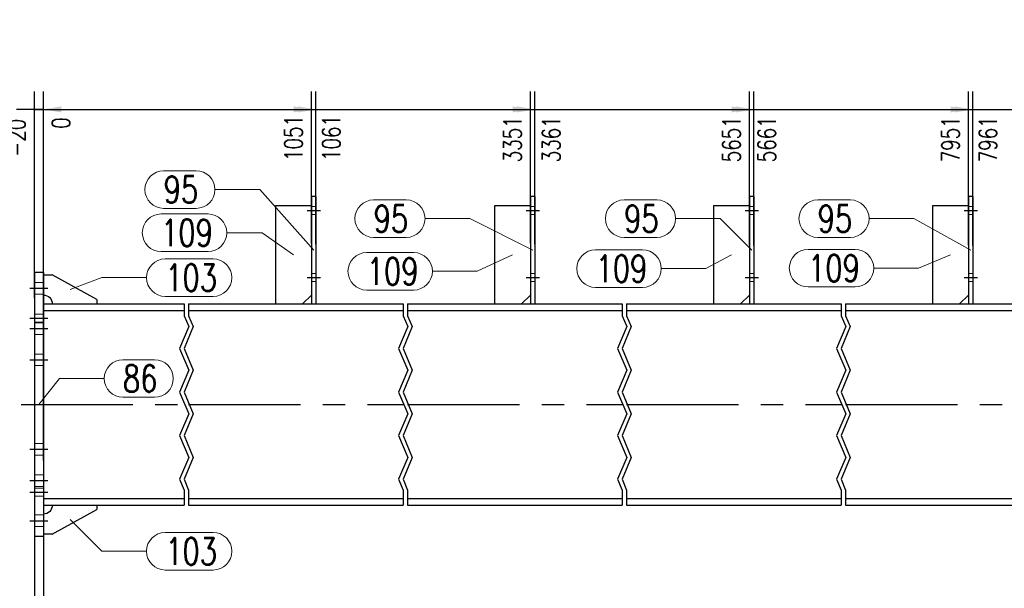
# Model space of a CAD drawing. Header units: millimetres. Extents: x 3528 to 4122, y 12044 to 12491.
# Tile 3 of 58: x 3583 to 3693, y 12126 to 12190. Entities that reach past the tile are written whole.
import ezdxf

# ---------------------------------------------------------------- set-up
doc = ezdxf.new("R2010")
doc.units = ezdxf.units.MM
doc.header["$LTSCALE"] = 10
doc.linetypes.add('HIDDEN', pattern=[0.375, 0.25, -0.125])
doc.linetypes.add('MITTE', pattern=[2, 1.25, -0.25, 0.25, -0.25])
doc.layers.get('Defpoints').update_dxf_attribs({"color": 1})
for name, color, linetype, lineweight in [('PS_DIM', 4, 'Continuous', 13), ('PS_Hidden', 2, 'HIDDEN', 9), ('PS_Pos', 1, 'Continuous', 15), ('PS_SOLID', 7, 'Continuous', 30)]:
    doc.layers.add(name, color=color, linetype=linetype, lineweight=lineweight)
doc.layers.add('PS_MID', color=5, linetype='MITTE')
doc.layers.add('PS_SHAPE', color=3, linetype='Continuous')
doc.styles.add('simplex', font='simplex.shx', dxfattribs={"width": 0.75})
doc.dimstyles.new('1_20_GŁ_DS1-LS20', dxfattribs={"dimtxt": 2, "dimasz": 2, "dimexe": 2, "dimexo": 5, "dimgap": 1, "dimtad": 1, "dimjust": 4, "dimdec": 0, "dimlfac": 20, "dimtxsty": 'simplex', "dimblk1": 'NONE', "dimsah": 1, "dimcen": 2, "dimclrd": 256, "dimclre": 256, "dimclrt": 4, "dimadec": 1, "dimazin": 0, "dimtfac": 1, "dimtdec": 0, "dimtmove": 2, "dimatfit": 3, "dimfxl": 1, "dimarcsym": 0})

# ---------------------------------------------------------------- blocks, each defined once
blk = doc.blocks.new('*D119')
at = {"layer": 'Defpoints', "color": 0, "transparency": 16777216}
for p in [(3585.58, 12179.69), (3584.58, 12153.59), (3585.58, 12135.44)]:
    blk.add_point(p, dxfattribs=at)
at = {"layer": 'PS_DIM', "lineweight": -2, "transparency": 16777216}
for p, q in [((3584.58, 12158.59), (3584.58, 12181.69)), ((3585.58, 12140.44), (3585.58, 12181.69)), ((3584.58, 12179.69), (3582.58, 12179.69)), ((3584.58, 12179.69), (3585.58, 12179.69)), ((3587.58, 12179.69), (3589.58, 12179.69))]:
    blk.add_line(p, q, dxfattribs=at)
at = {"layer": 'PS_DIM', "transparency": 16777216}
blk.add_solid([(3587.58, 12180.03), (3587.58, 12179.36), (3585.58, 12179.69)], dxfattribs=at)
at = {"layer": 'PS_DIM', "color": 4, "transparency": 16777216, "insert": (3582.56, 12176.53), "char_height": 2, "attachment_point": 5, "rotation": 90, "style": 'simplex'}
blk.add_mtext('-20', dxfattribs=at)
blk = doc.blocks.new('_None')
blk = doc.blocks.new('*D120')
at = {"layer": 'Defpoints', "color": 0, "transparency": 16777216}
for p in [(3585.58, 12179.69), (3585.58, 12153.59), (3585.58, 12135.44)]:
    blk.add_point(p, dxfattribs=at)
at = {"layer": 'PS_DIM', "lineweight": -2, "transparency": 16777216}
for p, q in [((3585.58, 12140.44), (3585.58, 12181.69)), ((3585.58, 12158.59), (3585.58, 12181.69)), ((3585.58, 12179.69), (3583.58, 12179.69)), ((3585.58, 12179.69), (3585.58, 12179.69)), ((3587.58, 12179.69), (3589.58, 12179.69))]:
    blk.add_line(p, q, dxfattribs=at)
at = {"layer": 'PS_DIM', "transparency": 16777216}
blk.add_solid([(3587.58, 12180.03), (3587.58, 12179.36), (3585.58, 12179.69)], dxfattribs=at)
at = {"layer": 'PS_DIM', "color": 4, "transparency": 16777216, "insert": (3587.55, 12178.17), "char_height": 2, "attachment_point": 5, "rotation": 90, "style": 'simplex'}
blk.add_mtext('0', dxfattribs=at)
blk = doc.blocks.new('*D121')
at = {"layer": 'Defpoints', "color": 0, "transparency": 16777216}
for p in [(3615.58, 12179.69), (3615.58, 12159.7), (3585.58, 12135.44)]:
    blk.add_point(p, dxfattribs=at)
at = {"layer": 'PS_DIM', "lineweight": -2, "transparency": 16777216}
for p, q in [((3585.58, 12140.44), (3585.58, 12181.69)), ((3615.58, 12164.7), (3615.58, 12181.69)), ((3585.58, 12179.69), (3613.58, 12179.69))]:
    blk.add_line(p, q, dxfattribs=at)
at = {"layer": 'PS_DIM', "transparency": 16777216}
blk.add_solid([(3613.58, 12180.03), (3613.58, 12179.36), (3615.58, 12179.69)], dxfattribs=at)
at = {"layer": 'PS_DIM', "color": 4, "transparency": 16777216, "insert": (3613.56, 12176.5), "char_height": 2, "attachment_point": 5, "rotation": 90, "style": 'simplex'}
blk.add_mtext('1051', dxfattribs=at)
blk = doc.blocks.new('*D122')
at = {"layer": 'Defpoints', "color": 0, "transparency": 16777216}
for p in [(3616.08, 12179.69), (3616.08, 12159.64), (3585.58, 12135.44)]:
    blk.add_point(p, dxfattribs=at)
at = {"layer": 'PS_DIM', "lineweight": -2, "transparency": 16777216}
for p, q in [((3585.58, 12140.44), (3585.58, 12181.69)), ((3616.08, 12164.64), (3616.08, 12181.69)), ((3585.58, 12179.69), (3614.08, 12179.69))]:
    blk.add_line(p, q, dxfattribs=at)
at = {"layer": 'PS_DIM', "transparency": 16777216}
blk.add_solid([(3614.08, 12180.03), (3614.08, 12179.36), (3616.08, 12179.69)], dxfattribs=at)
at = {"layer": 'PS_DIM', "color": 4, "transparency": 16777216, "insert": (3617.8, 12176.5), "char_height": 2, "attachment_point": 5, "rotation": 90, "style": 'simplex'}
blk.add_mtext('1061', dxfattribs=at)
blk = doc.blocks.new('*D123')
at = {"layer": 'Defpoints', "color": 0, "transparency": 16777216}
for p in [(3640.08, 12179.69), (3640.08, 12159.74), (3585.58, 12135.44)]:
    blk.add_point(p, dxfattribs=at)
at = {"layer": 'PS_DIM', "lineweight": -2, "transparency": 16777216}
for p, q in [((3585.58, 12140.44), (3585.58, 12181.69)), ((3640.08, 12164.74), (3640.08, 12181.69)), ((3585.58, 12179.69), (3638.08, 12179.69))]:
    blk.add_line(p, q, dxfattribs=at)
at = {"layer": 'PS_DIM', "transparency": 16777216}
blk.add_solid([(3638.08, 12180.03), (3638.08, 12179.36), (3640.08, 12179.69)], dxfattribs=at)
at = {"layer": 'PS_DIM', "color": 4, "transparency": 16777216, "insert": (3638.06, 12176.35), "char_height": 2, "attachment_point": 5, "rotation": 90, "style": 'simplex'}
blk.add_mtext('3351', dxfattribs=at)
blk = doc.blocks.new('*D124')
at = {"layer": 'Defpoints', "color": 0, "transparency": 16777216}
for p in [(3640.58, 12179.69), (3640.58, 12159.63), (3585.58, 12135.44)]:
    blk.add_point(p, dxfattribs=at)
at = {"layer": 'PS_DIM', "lineweight": -2, "transparency": 16777216}
for p, q in [((3585.58, 12140.44), (3585.58, 12181.69)), ((3640.58, 12164.63), (3640.58, 12181.69)), ((3585.58, 12179.69), (3638.58, 12179.69))]:
    blk.add_line(p, q, dxfattribs=at)
at = {"layer": 'PS_DIM', "transparency": 16777216}
blk.add_solid([(3638.58, 12180.03), (3638.58, 12179.36), (3640.58, 12179.69)], dxfattribs=at)
at = {"layer": 'PS_DIM', "color": 4, "transparency": 16777216, "insert": (3642.4, 12176.35), "char_height": 2, "attachment_point": 5, "rotation": 90, "style": 'simplex'}
blk.add_mtext('3361', dxfattribs=at)
blk = doc.blocks.new('*D125')
at = {"layer": 'Defpoints', "color": 0, "transparency": 16777216}
for p in [(3664.58, 12179.69), (3664.58, 12159.52), (3585.58, 12135.44)]:
    blk.add_point(p, dxfattribs=at)
at = {"layer": 'PS_DIM', "lineweight": -2, "transparency": 16777216}
for p, q in [((3585.58, 12140.44), (3585.58, 12181.69)), ((3664.58, 12164.52), (3664.58, 12181.69)), ((3585.58, 12179.69), (3662.58, 12179.69))]:
    blk.add_line(p, q, dxfattribs=at)
at = {"layer": 'PS_DIM', "transparency": 16777216}
blk.add_solid([(3662.58, 12180.03), (3662.58, 12179.36), (3664.58, 12179.69)], dxfattribs=at)
at = {"layer": 'PS_DIM', "color": 4, "transparency": 16777216, "insert": (3662.56, 12176.35), "char_height": 2, "attachment_point": 5, "rotation": 90, "style": 'simplex'}
blk.add_mtext('5651', dxfattribs=at)
blk = doc.blocks.new('*D126')
at = {"layer": 'Defpoints', "color": 0, "transparency": 16777216}
for p in [(3665.08, 12179.69), (3665.08, 12159.47), (3585.58, 12135.44)]:
    blk.add_point(p, dxfattribs=at)
at = {"layer": 'PS_DIM', "lineweight": -2, "transparency": 16777216}
for p, q in [((3585.58, 12140.44), (3585.58, 12181.69)), ((3665.08, 12164.47), (3665.08, 12181.69)), ((3585.58, 12179.69), (3663.08, 12179.69))]:
    blk.add_line(p, q, dxfattribs=at)
at = {"layer": 'PS_DIM', "transparency": 16777216}
blk.add_solid([(3663.08, 12180.03), (3663.08, 12179.36), (3665.08, 12179.69)], dxfattribs=at)
at = {"layer": 'PS_DIM', "color": 4, "transparency": 16777216, "insert": (3666.52, 12176.35), "char_height": 2, "attachment_point": 5, "rotation": 90, "style": 'simplex'}
blk.add_mtext('5661', dxfattribs=at)
blk = doc.blocks.new('*D127')
at = {"layer": 'Defpoints', "color": 0, "transparency": 16777216}
for p in [(3689.08, 12179.69), (3689.08, 12159.51), (3585.58, 12135.44)]:
    blk.add_point(p, dxfattribs=at)
at = {"layer": 'PS_DIM', "lineweight": -2, "transparency": 16777216}
for p, q in [((3585.58, 12140.44), (3585.58, 12181.69)), ((3689.08, 12164.51), (3689.08, 12181.69)), ((3585.58, 12179.69), (3687.08, 12179.69))]:
    blk.add_line(p, q, dxfattribs=at)
at = {"layer": 'PS_DIM', "transparency": 16777216}
blk.add_solid([(3687.08, 12180.03), (3687.08, 12179.36), (3689.08, 12179.69)], dxfattribs=at)
at = {"layer": 'PS_DIM', "color": 4, "transparency": 16777216, "insert": (3687.06, 12176.35), "char_height": 2, "attachment_point": 5, "rotation": 90, "style": 'simplex'}
blk.add_mtext('7951', dxfattribs=at)
blk = doc.blocks.new('*D128')
at = {"layer": 'Defpoints', "color": 0, "transparency": 16777216}
for p in [(3689.58, 12179.69), (3689.58, 12159.48), (3585.58, 12135.44)]:
    blk.add_point(p, dxfattribs=at)
at = {"layer": 'PS_DIM', "lineweight": -2, "transparency": 16777216}
for p, q in [((3585.58, 12140.44), (3585.58, 12181.69)), ((3689.58, 12164.48), (3689.58, 12181.69)), ((3585.58, 12179.69), (3687.58, 12179.69))]:
    blk.add_line(p, q, dxfattribs=at)
at = {"layer": 'PS_DIM', "transparency": 16777216}
blk.add_solid([(3687.58, 12180.03), (3687.58, 12179.36), (3689.58, 12179.69)], dxfattribs=at)
at = {"layer": 'PS_DIM', "color": 4, "transparency": 16777216, "insert": (3691.26, 12176.35), "char_height": 2, "attachment_point": 5, "rotation": 90, "style": 'simplex'}
blk.add_mtext('7961', dxfattribs=at)
blk = doc.blocks.new('*D129')
at = {"layer": 'Defpoints', "color": 0, "transparency": 16777216}
for p in [(3713.58, 12179.69), (3713.58, 12159.52), (3585.58, 12135.44)]:
    blk.add_point(p, dxfattribs=at)
at = {"layer": 'PS_DIM', "lineweight": -2, "transparency": 16777216}
for p, q in [((3585.58, 12140.44), (3585.58, 12181.69)), ((3713.58, 12164.52), (3713.58, 12181.69)), ((3585.58, 12179.69), (3711.58, 12179.69))]:
    blk.add_line(p, q, dxfattribs=at)
at = {"layer": 'PS_DIM', "transparency": 16777216}
blk.add_solid([(3711.58, 12180.03), (3711.58, 12179.36), (3713.58, 12179.69)], dxfattribs=at)
at = {"layer": 'PS_DIM', "color": 4, "transparency": 16777216, "insert": (3711.56, 12175.78), "char_height": 2, "attachment_point": 5, "rotation": 90, "style": 'simplex'}
blk.add_mtext('10251', dxfattribs=at)
blk = doc.blocks.new('*D130')
at = {"layer": 'Defpoints', "color": 0, "transparency": 16777216}
for p in [(3714.08, 12179.69), (3714.08, 12159.44), (3585.58, 12135.44)]:
    blk.add_point(p, dxfattribs=at)
at = {"layer": 'PS_DIM', "lineweight": -2, "transparency": 16777216}
for p, q in [((3585.58, 12140.44), (3585.58, 12181.69)), ((3714.08, 12164.44), (3714.08, 12181.69)), ((3585.58, 12179.69), (3712.08, 12179.69))]:
    blk.add_line(p, q, dxfattribs=at)
at = {"layer": 'PS_DIM', "transparency": 16777216}
blk.add_solid([(3712.08, 12180.03), (3712.08, 12179.36), (3714.08, 12179.69)], dxfattribs=at)
at = {"layer": 'PS_DIM', "color": 4, "transparency": 16777216, "insert": (3713.45, 12185.76), "char_height": 2, "attachment_point": 5, "rotation": 90, "style": 'simplex'}
blk.add_mtext('10261', dxfattribs=at)
blk = doc.blocks.new('*D131')
at = {"layer": 'Defpoints', "color": 0, "transparency": 16777216}
for p in [(3714.48, 12179.69), (3714.48, 12153.75), (3585.58, 12135.44)]:
    blk.add_point(p, dxfattribs=at)
at = {"layer": 'PS_DIM', "lineweight": -2, "transparency": 16777216}
for p, q in [((3585.58, 12140.44), (3585.58, 12181.69)), ((3714.48, 12158.75), (3714.48, 12181.69)), ((3585.58, 12179.69), (3712.48, 12179.69))]:
    blk.add_line(p, q, dxfattribs=at)
at = {"layer": 'PS_DIM', "transparency": 16777216}
blk.add_solid([(3712.48, 12180.03), (3712.48, 12179.36), (3714.48, 12179.69)], dxfattribs=at)
at = {"layer": 'PS_DIM', "color": 4, "transparency": 16777216, "insert": (3716.44, 12175.5), "char_height": 2, "attachment_point": 5, "rotation": 90, "style": 'simplex'}
blk.add_mtext('10269', dxfattribs=at)
blk = doc.blocks.new('*D132')
at = {"layer": 'Defpoints', "color": 0, "transparency": 16777216}
for p in [(3721.08, 12179.69), (3721.08, 12156.81), (3585.58, 12135.44)]:
    blk.add_point(p, dxfattribs=at)
at = {"layer": 'PS_DIM', "lineweight": -2, "transparency": 16777216}
for p, q in [((3585.58, 12140.44), (3585.58, 12181.69)), ((3721.08, 12161.81), (3721.08, 12181.69)), ((3585.58, 12179.69), (3719.08, 12179.69))]:
    blk.add_line(p, q, dxfattribs=at)
at = {"layer": 'PS_DIM', "transparency": 16777216}
blk.add_solid([(3719.08, 12180.03), (3719.08, 12179.36), (3721.08, 12179.69)], dxfattribs=at)
at = {"layer": 'PS_DIM', "color": 4, "transparency": 16777216, "insert": (3722.87, 12175.78), "char_height": 2, "attachment_point": 5, "rotation": 90, "style": 'simplex'}
blk.add_mtext('10401', dxfattribs=at)
blk = doc.blocks.new('*D133')
at = {"layer": 'Defpoints', "color": 0, "transparency": 16777216}
for p in [(3828.58, 12179.69), (3828.58, 12159.69), (3585.58, 12135.44)]:
    blk.add_point(p, dxfattribs=at)
at = {"layer": 'PS_DIM', "lineweight": -2, "transparency": 16777216}
for p, q in [((3585.58, 12140.44), (3585.58, 12181.69)), ((3828.58, 12164.69), (3828.58, 12181.69)), ((3585.58, 12179.69), (3826.58, 12179.69))]:
    blk.add_line(p, q, dxfattribs=at)
at = {"layer": 'PS_DIM', "transparency": 16777216}
blk.add_solid([(3826.58, 12180.03), (3826.58, 12179.36), (3828.58, 12179.69)], dxfattribs=at)
at = {"layer": 'PS_DIM', "color": 4, "transparency": 16777216, "insert": (3826.56, 12175.78), "char_height": 2, "attachment_point": 5, "rotation": 90, "style": 'simplex'}
blk.add_mtext('12551', dxfattribs=at)
blk = doc.blocks.new('*D134')
at = {"layer": 'Defpoints', "color": 0, "transparency": 16777216}
for p in [(3829.08, 12179.69), (3829.08, 12159.7), (3585.58, 12135.44)]:
    blk.add_point(p, dxfattribs=at)
at = {"layer": 'PS_DIM', "lineweight": -2, "transparency": 16777216}
for p, q in [((3585.58, 12140.44), (3585.58, 12181.69)), ((3829.08, 12164.7), (3829.08, 12181.69)), ((3585.58, 12179.69), (3827.08, 12179.69))]:
    blk.add_line(p, q, dxfattribs=at)
at = {"layer": 'PS_DIM', "transparency": 16777216}
blk.add_solid([(3827.08, 12180.03), (3827.08, 12179.36), (3829.08, 12179.69)], dxfattribs=at)
at = {"layer": 'PS_DIM', "color": 4, "transparency": 16777216, "insert": (3831.06, 12175.78), "char_height": 2, "attachment_point": 5, "rotation": 90, "style": 'simplex'}
blk.add_mtext('12561', dxfattribs=at)
blk = doc.blocks.new('*D135')
at = {"layer": 'Defpoints', "color": 0, "transparency": 16777216}
for p in [(3937.32, 12179.69), (3937.32, 12156.81), (3585.58, 12135.44)]:
    blk.add_point(p, dxfattribs=at)
at = {"layer": 'PS_DIM', "lineweight": -2, "transparency": 16777216}
for p, q in [((3585.58, 12140.44), (3585.58, 12181.69)), ((3937.32, 12161.81), (3937.32, 12181.69)), ((3585.58, 12179.69), (3935.32, 12179.69))]:
    blk.add_line(p, q, dxfattribs=at)
at = {"layer": 'PS_DIM', "transparency": 16777216}
blk.add_solid([(3935.32, 12180.03), (3935.32, 12179.36), (3937.32, 12179.69)], dxfattribs=at)
at = {"layer": 'PS_DIM', "color": 4, "transparency": 16777216, "insert": (3935.3, 12175.46), "char_height": 2, "attachment_point": 5, "rotation": 90, "style": 'simplex'}
blk.add_mtext('14725', dxfattribs=at)
blk = doc.blocks.new('*D136')
at = {"layer": 'Defpoints', "color": 0, "transparency": 16777216}
for p in [(3937.72, 12179.69), (3937.72, 12158.39), (3585.58, 12135.44)]:
    blk.add_point(p, dxfattribs=at)
at = {"layer": 'PS_DIM', "lineweight": -2, "transparency": 16777216}
for p, q in [((3585.58, 12140.44), (3585.58, 12181.69)), ((3937.72, 12163.39), (3937.72, 12181.69)), ((3585.58, 12179.69), (3935.72, 12179.69))]:
    blk.add_line(p, q, dxfattribs=at)
at = {"layer": 'PS_DIM', "transparency": 16777216}
blk.add_solid([(3935.72, 12180.03), (3935.72, 12179.36), (3937.72, 12179.69)], dxfattribs=at)
at = {"layer": 'PS_DIM', "color": 4, "transparency": 16777216, "insert": (3939.37, 12175.46), "char_height": 2, "attachment_point": 5, "rotation": 90, "style": 'simplex'}
blk.add_mtext('14733', dxfattribs=at)
blk = doc.blocks.new('*D137')
at = {"layer": 'Defpoints', "color": 0, "transparency": 16777216}
for p in [(3944.22, 12179.69), (3944.22, 12159.01), (3585.58, 12135.44)]:
    blk.add_point(p, dxfattribs=at)
at = {"layer": 'PS_DIM', "lineweight": -2, "transparency": 16777216}
for p, q in [((3585.58, 12140.44), (3585.58, 12181.69)), ((3944.22, 12164.01), (3944.22, 12181.69)), ((3585.58, 12179.69), (3942.22, 12179.69))]:
    blk.add_line(p, q, dxfattribs=at)
at = {"layer": 'PS_DIM', "transparency": 16777216}
blk.add_solid([(3942.22, 12180.03), (3942.22, 12179.36), (3944.22, 12179.69)], dxfattribs=at)
at = {"layer": 'PS_DIM', "color": 4, "transparency": 16777216, "insert": (3942.2, 12175.46), "char_height": 2, "attachment_point": 5, "rotation": 90, "style": 'simplex'}
blk.add_mtext('14863', dxfattribs=at)
blk = doc.blocks.new('*D138')
at = {"layer": 'Defpoints', "color": 0, "transparency": 16777216}
for p in [(3944.76, 12179.69), (3944.76, 12157.94), (3585.58, 12135.44)]:
    blk.add_point(p, dxfattribs=at)
at = {"layer": 'PS_DIM', "lineweight": -2, "transparency": 16777216}
for p, q in [((3585.58, 12140.44), (3585.58, 12181.69)), ((3944.76, 12162.94), (3944.76, 12181.69)), ((3585.58, 12179.69), (3942.76, 12179.69))]:
    blk.add_line(p, q, dxfattribs=at)
at = {"layer": 'PS_DIM', "transparency": 16777216}
blk.add_solid([(3942.76, 12180.03), (3942.76, 12179.36), (3944.76, 12179.69)], dxfattribs=at)
at = {"layer": 'PS_DIM', "color": 4, "transparency": 16777216, "insert": (3944.63, 12185.94), "char_height": 2, "attachment_point": 5, "rotation": 90, "style": 'simplex'}
blk.add_mtext('14874', dxfattribs=at)
blk = doc.blocks.new('*D139')
at = {"layer": 'Defpoints', "color": 0, "transparency": 16777216}
for p in [(3945.17, 12179.69), (3945.17, 12156.9), (3585.58, 12135.44)]:
    blk.add_point(p, dxfattribs=at)
at = {"layer": 'PS_DIM', "lineweight": -2, "transparency": 16777216}
for p, q in [((3585.58, 12140.44), (3585.58, 12181.69)), ((3945.17, 12161.9), (3945.17, 12181.69)), ((3585.58, 12179.69), (3943.17, 12179.69))]:
    blk.add_line(p, q, dxfattribs=at)
at = {"layer": 'PS_DIM', "transparency": 16777216}
blk.add_solid([(3943.17, 12180.03), (3943.17, 12179.36), (3945.17, 12179.69)], dxfattribs=at)
at = {"layer": 'PS_DIM', "color": 4, "transparency": 16777216, "insert": (3947.09, 12175.46), "char_height": 2, "attachment_point": 5, "rotation": 90, "style": 'simplex'}
blk.add_mtext('14882', dxfattribs=at)
blk = doc.blocks.new('*D140')
at = {"layer": 'Defpoints', "color": 0, "transparency": 16777216}
for p in [(3584.58, 12143.38), (3585.58, 12135.44), (3585.58, 12110.66)]:
    blk.add_point(p, dxfattribs=at)
at = {"layer": 'PS_DIM', "lineweight": -2, "transparency": 16777216}
for p, q in [((3584.58, 12138.38), (3584.58, 12108.66)), ((3585.58, 12130.44), (3585.58, 12108.66)), ((3584.58, 12110.66), (3582.58, 12110.66)), ((3584.58, 12110.66), (3585.58, 12110.66)), ((3587.58, 12110.66), (3589.58, 12110.66))]:
    blk.add_line(p, q, dxfattribs=at)
at = {"layer": 'PS_DIM', "transparency": 16777216}
blk.add_solid([(3587.58, 12110.99), (3587.58, 12110.32), (3585.58, 12110.66)], dxfattribs=at)
at = {"layer": 'PS_DIM', "color": 4, "transparency": 16777216, "insert": (3582.56, 12113.82), "char_height": 2, "attachment_point": 5, "rotation": 90, "style": 'simplex'}
blk.add_mtext('-20', dxfattribs=at)
blk = doc.blocks.new('*D141')
at = {"layer": 'Defpoints', "color": 0, "transparency": 16777216}
for p in [(3585.58, 12143.38), (3585.58, 12135.44), (3585.58, 12110.66)]:
    blk.add_point(p, dxfattribs=at)
at = {"layer": 'PS_DIM', "lineweight": -2, "transparency": 16777216}
for p, q in [((3585.58, 12138.38), (3585.58, 12108.66)), ((3585.58, 12130.44), (3585.58, 12108.66)), ((3585.58, 12110.66), (3583.58, 12110.66)), ((3585.58, 12110.66), (3585.58, 12110.66)), ((3587.58, 12110.66), (3589.58, 12110.66))]:
    blk.add_line(p, q, dxfattribs=at)
at = {"layer": 'PS_DIM', "transparency": 16777216}
blk.add_solid([(3587.58, 12110.99), (3587.58, 12110.32), (3585.58, 12110.66)], dxfattribs=at)
at = {"layer": 'PS_DIM', "color": 4, "transparency": 16777216, "insert": (3587.42, 12112.18), "char_height": 2, "attachment_point": 5, "rotation": 90, "style": 'simplex'}
blk.add_mtext('0', dxfattribs=at)
blk = doc.blocks.new('*D142')
at = {"layer": 'Defpoints', "color": 0, "transparency": 16777216}
for p in [(3585.58, 12135.44), (3714.08, 12135.44), (3714.08, 12110.66)]:
    blk.add_point(p, dxfattribs=at)
at = {"layer": 'PS_DIM', "lineweight": -2, "transparency": 16777216}
for p, q in [((3585.58, 12130.44), (3585.58, 12108.66)), ((3714.08, 12130.44), (3714.08, 12108.66)), ((3585.58, 12110.66), (3712.08, 12110.66))]:
    blk.add_line(p, q, dxfattribs=at)
at = {"layer": 'PS_DIM', "transparency": 16777216}
blk.add_solid([(3712.08, 12110.99), (3712.08, 12110.32), (3714.08, 12110.66)], dxfattribs=at)
at = {"layer": 'PS_DIM', "color": 4, "transparency": 16777216, "insert": (3712.06, 12114.57), "char_height": 2, "attachment_point": 5, "rotation": 90, "style": 'simplex'}
blk.add_mtext('10261', dxfattribs=at)
blk = doc.blocks.new('*D143')
at = {"layer": 'Defpoints', "color": 0, "transparency": 16777216}
for p in [(3829.48, 12140.19), (3585.58, 12135.44), (3829.48, 12110.66)]:
    blk.add_point(p, dxfattribs=at)
at = {"layer": 'PS_DIM', "lineweight": -2, "transparency": 16777216}
for p, q in [((3829.48, 12135.19), (3829.48, 12108.66)), ((3585.58, 12130.44), (3585.58, 12108.66)), ((3585.58, 12110.66), (3827.48, 12110.66))]:
    blk.add_line(p, q, dxfattribs=at)
at = {"layer": 'PS_DIM', "transparency": 16777216}
blk.add_solid([(3827.48, 12110.99), (3827.48, 12110.32), (3829.48, 12110.66)], dxfattribs=at)
at = {"layer": 'PS_DIM', "color": 4, "transparency": 16777216, "insert": (3827.46, 12114.85), "char_height": 2, "attachment_point": 5, "rotation": 90, "style": 'simplex'}
blk.add_mtext('12569', dxfattribs=at)
blk = doc.blocks.new('*D144')
at = {"layer": 'Defpoints', "color": 0, "transparency": 16777216}
for p in [(3944.76, 12157.94), (3585.58, 12135.44), (3944.76, 12110.66)]:
    blk.add_point(p, dxfattribs=at)
at = {"layer": 'PS_DIM', "lineweight": -2, "transparency": 16777216}
for p, q in [((3944.76, 12152.94), (3944.76, 12108.66)), ((3585.58, 12130.44), (3585.58, 12108.66)), ((3585.58, 12110.66), (3942.76, 12110.66))]:
    blk.add_line(p, q, dxfattribs=at)
at = {"layer": 'PS_DIM', "transparency": 16777216}
blk.add_solid([(3942.76, 12110.99), (3942.76, 12110.32), (3944.76, 12110.66)], dxfattribs=at)
at = {"layer": 'PS_DIM', "color": 4, "transparency": 16777216, "insert": (3942.74, 12114.93), "char_height": 2, "attachment_point": 5, "rotation": 90, "style": 'simplex'}
blk.add_mtext('14874', dxfattribs=at)
blk = doc.blocks.new('*D145')
at = {"layer": 'Defpoints', "color": 0, "transparency": 16777216}
for p in [(3945.17, 12156.9), (3585.58, 12135.44), (3945.17, 12110.66)]:
    blk.add_point(p, dxfattribs=at)
at = {"layer": 'PS_DIM', "lineweight": -2, "transparency": 16777216}
for p, q in [((3945.17, 12151.9), (3945.17, 12108.66)), ((3585.58, 12130.44), (3585.58, 12108.66)), ((3585.58, 12110.66), (3943.17, 12110.66))]:
    blk.add_line(p, q, dxfattribs=at)
at = {"layer": 'PS_DIM', "transparency": 16777216}
blk.add_solid([(3943.17, 12110.99), (3943.17, 12110.32), (3945.17, 12110.66)], dxfattribs=at)
at = {"layer": 'PS_DIM', "color": 4, "transparency": 16777216, "insert": (3946.92, 12114.89), "char_height": 2, "attachment_point": 5, "rotation": 90, "style": 'simplex'}
blk.add_mtext('14882', dxfattribs=at)
blk = doc.blocks.new('*X405')
at = {"color": 1}
for p, q in [((3601.33, 12157.94), (3601.33, 12156.62)), ((3601.83, 12157.94), (3601.83, 12156.62)), ((3625.83, 12157.94), (3625.83, 12156.62)), ((3626.33, 12157.94), (3626.33, 12156.62)), ((3650.33, 12157.94), (3650.33, 12156.62)), ((3650.83, 12157.94), (3650.83, 12156.62)), ((3674.83, 12157.94), (3674.83, 12156.62)), ((3675.33, 12157.94), (3675.33, 12156.62)), ((3601.33, 12156.62), (3601.85, 12155.4)), ((3601.83, 12156.62), (3602.35, 12155.4)), ((3625.83, 12156.62), (3626.35, 12155.4)), ((3626.33, 12156.62), (3626.85, 12155.4)), ((3650.33, 12156.62), (3650.85, 12155.4)), ((3650.83, 12156.62), (3651.35, 12155.4)), ((3674.83, 12156.62), (3675.35, 12155.4)), ((3675.33, 12156.62), (3675.85, 12155.4)), ((3601.85, 12155.4), (3600.82, 12152.96)), ((3602.35, 12155.4), (3601.32, 12152.96)), ((3626.35, 12155.4), (3625.32, 12152.96)), ((3626.85, 12155.4), (3625.82, 12152.96)), ((3650.85, 12155.4), (3649.82, 12152.96)), ((3651.35, 12155.4), (3650.32, 12152.96)), ((3675.35, 12155.4), (3674.32, 12152.96)), ((3675.85, 12155.4), (3674.82, 12152.96)), ((3600.82, 12152.96), (3601.85, 12150.53)), ((3601.32, 12152.96), (3602.35, 12150.53)), ((3625.32, 12152.96), (3626.35, 12150.53)), ((3625.82, 12152.96), (3626.85, 12150.53)), ((3649.82, 12152.96), (3650.85, 12150.53)), ((3650.32, 12152.96), (3651.35, 12150.53)), ((3674.32, 12152.96), (3675.35, 12150.53)), ((3674.82, 12152.96), (3675.85, 12150.53)), ((3601.85, 12150.53), (3600.82, 12148.09)), ((3602.35, 12150.53), (3601.32, 12148.09)), ((3626.35, 12150.53), (3625.32, 12148.09)), ((3626.85, 12150.53), (3625.82, 12148.09)), ((3650.85, 12150.53), (3649.82, 12148.09)), ((3651.35, 12150.53), (3650.32, 12148.09)), ((3675.35, 12150.53), (3674.32, 12148.09)), ((3675.85, 12150.53), (3674.82, 12148.09)), ((3600.82, 12148.09), (3601.85, 12145.65)), ((3601.32, 12148.09), (3602.35, 12145.65)), ((3625.32, 12148.09), (3626.35, 12145.65)), ((3625.82, 12148.09), (3626.85, 12145.65)), ((3649.82, 12148.09), (3650.85, 12145.65)), ((3650.32, 12148.09), (3651.35, 12145.65)), ((3674.32, 12148.09), (3675.35, 12145.65)), ((3674.82, 12148.09), (3675.85, 12145.65)), ((3601.85, 12145.65), (3600.82, 12143.21)), ((3602.35, 12145.65), (3601.32, 12143.21)), ((3626.35, 12145.65), (3625.32, 12143.21)), ((3626.85, 12145.65), (3625.82, 12143.21)), ((3650.85, 12145.65), (3649.82, 12143.21)), ((3651.35, 12145.65), (3650.32, 12143.21)), ((3675.35, 12145.65), (3674.32, 12143.21)), ((3675.85, 12145.65), (3674.82, 12143.21)), ((3600.82, 12143.21), (3601.85, 12140.77)), ((3601.32, 12143.21), (3602.35, 12140.77)), ((3625.32, 12143.21), (3626.35, 12140.77)), ((3625.82, 12143.21), (3626.85, 12140.77)), ((3649.82, 12143.21), (3650.85, 12140.77)), ((3650.32, 12143.21), (3651.35, 12140.77)), ((3674.32, 12143.21), (3675.35, 12140.77)), ((3674.82, 12143.21), (3675.85, 12140.77)), ((3601.85, 12140.77), (3600.82, 12138.33)), ((3602.35, 12140.77), (3601.32, 12138.33)), ((3626.35, 12140.77), (3625.32, 12138.33)), ((3626.85, 12140.77), (3625.82, 12138.33)), ((3650.85, 12140.77), (3649.82, 12138.33)), ((3651.35, 12140.77), (3650.32, 12138.33)), ((3675.35, 12140.77), (3674.32, 12138.33)), ((3675.85, 12140.77), (3674.82, 12138.33)), ((3600.82, 12138.33), (3601.33, 12137.12)), ((3601.32, 12138.33), (3601.83, 12137.12)), ((3625.32, 12138.33), (3625.83, 12137.12)), ((3625.82, 12138.33), (3626.33, 12137.12)), ((3649.82, 12138.33), (3650.33, 12137.12)), ((3650.32, 12138.33), (3650.83, 12137.12)), ((3674.32, 12138.33), (3674.83, 12137.12)), ((3674.82, 12138.33), (3675.33, 12137.12)), ((3601.33, 12137.12), (3601.33, 12135.44)), ((3601.83, 12137.12), (3601.83, 12135.44)), ((3625.83, 12137.12), (3625.83, 12135.44)), ((3626.33, 12137.12), (3626.33, 12135.44)), ((3650.33, 12137.12), (3650.33, 12135.44)), ((3650.83, 12137.12), (3650.83, 12135.44)), ((3674.83, 12137.12), (3674.83, 12135.44)), ((3675.33, 12137.12), (3675.33, 12135.44))]:
    blk.add_line(p, q, dxfattribs=at)
at = {"layer": 'PS_Hidden', "color": 2, "linetype": 'HIDDEN'}
for p, q in [((3616.08, 12168.84), (3615.58, 12168.84)), ((3640.58, 12168.84), (3640.08, 12168.84)), ((3665.08, 12168.84), (3664.58, 12168.84)), ((3689.58, 12168.84), (3689.08, 12168.84)), ((3616.08, 12167.94), (3615.58, 12167.94)), ((3640.58, 12167.94), (3640.08, 12167.94)), ((3665.08, 12167.94), (3664.58, 12167.94)), ((3689.58, 12167.94), (3689.08, 12167.94)), ((3616.08, 12161.34), (3615.58, 12161.34)), ((3616.08, 12160.44), (3615.58, 12160.44)), ((3640.58, 12161.34), (3640.08, 12161.34)), ((3640.58, 12160.44), (3640.08, 12160.44)), ((3665.08, 12161.34), (3664.58, 12161.34)), ((3665.08, 12160.44), (3664.58, 12160.44)), ((3689.58, 12161.34), (3689.08, 12161.34)), ((3689.58, 12160.44), (3689.08, 12160.44)), ((3585.58, 12160.34), (3584.58, 12160.34)), ((3585.58, 12159.04), (3584.58, 12159.04)), ((3585.58, 12156.79), (3584.58, 12156.79)), ((3585.58, 12155.89), (3584.58, 12155.89)), ((3585.58, 12155.84), (3584.58, 12155.84)), ((3585.58, 12154.54), (3584.58, 12154.54)), ((3585.58, 12152.34), (3584.58, 12152.34)), ((3585.58, 12151.04), (3584.58, 12151.04)), ((3585.58, 12142.34), (3584.58, 12142.34)), ((3585.58, 12141.04), (3584.58, 12141.04)), ((3585.58, 12138.84), (3584.58, 12138.84)), ((3585.58, 12137.54), (3584.58, 12137.54)), ((3585.58, 12137.34), (3584.58, 12137.34)), ((3585.58, 12136.44), (3584.58, 12136.44)), ((3585.58, 12134.34), (3584.58, 12134.34)), ((3585.58, 12133.04), (3584.58, 12133.04))]:
    blk.add_line(p, q, dxfattribs=at)
at = {"layer": 'PS_MID', "color": 5, "linetype": 'MITTE'}
for p, q in [((3615.08, 12168.39), (3616.58, 12168.39)), ((3615.08, 12168.39), (3616.58, 12168.39)), ((3615.08, 12168.39), (3616.58, 12168.39)), ((3615.08, 12168.39), (3616.58, 12168.39)), ((3639.58, 12168.39), (3641.08, 12168.39)), ((3639.58, 12168.39), (3641.08, 12168.39)), ((3639.58, 12168.39), (3641.08, 12168.39)), ((3639.58, 12168.39), (3641.08, 12168.39)), ((3664.08, 12168.39), (3665.58, 12168.39)), ((3664.08, 12168.39), (3665.58, 12168.39)), ((3664.08, 12168.39), (3665.58, 12168.39)), ((3664.08, 12168.39), (3665.58, 12168.39)), ((3688.58, 12168.39), (3690.08, 12168.39)), ((3688.58, 12168.39), (3690.08, 12168.39)), ((3688.58, 12168.39), (3690.08, 12168.39)), ((3688.58, 12168.39), (3690.08, 12168.39)), ((3615.08, 12160.89), (3616.58, 12160.89)), ((3615.08, 12160.89), (3616.58, 12160.89)), ((3615.08, 12160.89), (3616.58, 12160.89)), ((3615.08, 12160.89), (3616.58, 12160.89)), ((3639.58, 12160.89), (3641.08, 12160.89)), ((3639.58, 12160.89), (3641.08, 12160.89)), ((3639.58, 12160.89), (3641.08, 12160.89)), ((3639.58, 12160.89), (3641.08, 12160.89)), ((3664.08, 12160.89), (3665.58, 12160.89)), ((3664.08, 12160.89), (3665.58, 12160.89)), ((3664.08, 12160.89), (3665.58, 12160.89)), ((3664.08, 12160.89), (3665.58, 12160.89)), ((3688.58, 12160.89), (3690.08, 12160.89)), ((3688.58, 12160.89), (3690.08, 12160.89)), ((3688.58, 12160.89), (3690.08, 12160.89)), ((3688.58, 12160.89), (3690.08, 12160.89)), ((3584.08, 12159.69), (3586.08, 12159.69)), ((3584.08, 12159.69), (3586.08, 12159.69)), ((3584.08, 12156.34), (3586.08, 12156.34)), ((3584.08, 12156.34), (3586.08, 12156.34)), ((3584.08, 12155.19), (3586.08, 12155.19)), ((3584.08, 12155.19), (3586.08, 12155.19)), ((3584.08, 12151.69), (3586.08, 12151.69)), ((3584.08, 12151.69), (3586.08, 12151.69)), ((3583.08, 12146.69), (3601.33, 12146.69)), ((3601.83, 12146.69), (3625.83, 12146.69)), ((3626.33, 12146.69), (3650.33, 12146.69)), ((3650.83, 12146.69), (3674.83, 12146.69)), ((3675.33, 12146.69), (3699.33, 12146.69)), ((3584.08, 12141.69), (3586.08, 12141.69)), ((3584.08, 12141.69), (3586.08, 12141.69)), ((3584.08, 12138.19), (3586.08, 12138.19)), ((3584.08, 12138.19), (3586.08, 12138.19)), ((3584.08, 12136.89), (3586.08, 12136.89)), ((3584.08, 12136.89), (3586.08, 12136.89)), ((3584.08, 12133.69), (3586.08, 12133.69)), ((3584.08, 12133.69), (3586.08, 12133.69))]:
    blk.add_line(p, q, dxfattribs=at)
at = {"layer": 'PS_SOLID', "color": 7, "linetype": 'Continuous'}
for p, q in [((3615.58, 12169.94), (3615.58, 12157.94)), ((3616.08, 12169.94), (3615.58, 12169.94)), ((3616.08, 12169.94), (3616.08, 12157.94)), ((3640.08, 12169.94), (3640.08, 12157.94)), ((3640.58, 12169.94), (3640.08, 12169.94)), ((3640.58, 12169.94), (3640.58, 12157.94)), ((3664.58, 12169.94), (3664.58, 12157.94)), ((3665.08, 12169.94), (3664.58, 12169.94)), ((3665.08, 12169.94), (3665.08, 12157.94)), ((3689.08, 12169.94), (3689.08, 12157.94)), ((3689.58, 12169.94), (3689.08, 12169.94)), ((3689.58, 12169.94), (3689.58, 12157.94)), ((3611.58, 12157.94), (3611.58, 12168.94)), ((3611.58, 12168.94), (3615.58, 12168.94)), ((3636.08, 12157.94), (3636.08, 12168.94)), ((3636.08, 12168.94), (3640.08, 12168.94)), ((3660.58, 12157.94), (3660.58, 12168.94)), ((3660.58, 12168.94), (3664.58, 12168.94)), ((3685.08, 12157.94), (3685.08, 12168.94)), ((3685.08, 12168.94), (3689.08, 12168.94)), ((3585.58, 12161.44), (3584.58, 12161.44)), ((3584.58, 12161.44), (3584.58, 12131.94)), ((3585.58, 12161.44), (3585.58, 12131.94)), ((3585.58, 12161.19), (3586.58, 12161.19)), ((3591.58, 12158.44), (3586.58, 12161.19)), ((3591.58, 12158.44), (3591.58, 12157.94)), ((3614.58, 12157.94), (3615.58, 12158.94)), ((3639.08, 12157.94), (3640.08, 12158.94)), ((3663.58, 12157.94), (3664.58, 12158.94)), ((3688.08, 12157.94), (3689.08, 12158.94)), ((3585.58, 12157.94), (3601.33, 12157.94)), ((3585.58, 12157.21), (3601.33, 12157.21)), ((3601.83, 12157.94), (3625.83, 12157.94)), ((3601.83, 12157.21), (3625.83, 12157.21)), ((3626.33, 12157.94), (3650.33, 12157.94)), ((3626.33, 12157.21), (3650.33, 12157.21)), ((3650.83, 12157.94), (3674.83, 12157.94)), ((3650.83, 12157.21), (3674.83, 12157.21)), ((3675.33, 12157.94), (3699.33, 12157.94)), ((3675.33, 12157.21), (3699.33, 12157.21)), ((3585.58, 12136.17), (3601.33, 12136.17)), ((3585.58, 12135.44), (3601.33, 12135.44)), ((3591.58, 12135.44), (3591.58, 12134.94)), ((3601.83, 12136.17), (3625.83, 12136.17)), ((3601.83, 12135.44), (3625.83, 12135.44)), ((3626.33, 12136.17), (3650.33, 12136.17)), ((3626.33, 12135.44), (3650.33, 12135.44)), ((3650.83, 12136.17), (3674.83, 12136.17)), ((3650.83, 12135.44), (3674.83, 12135.44)), ((3675.33, 12136.17), (3699.33, 12136.17)), ((3675.33, 12135.44), (3699.33, 12135.44)), ((3586.58, 12132.19), (3591.58, 12134.94)), ((3585.58, 12131.94), (3584.58, 12131.94)), ((3586.58, 12132.19), (3585.58, 12132.19))]:
    blk.add_line(p, q, dxfattribs=at)
at = {"layer": 'PS_SOLID', "extrusion": (0, 0, -1)}
for centre, start, end in [((-3585.58, 12157.94), 90, 180), ((-3585.58, 12135.44), 180, 270)]:
    blk.add_arc(centre, 1, start, end, dxfattribs=at)
blk = doc.blocks.new('*X433')
at = {"color": 1}
for p, q in [((3650.55, 12169.58), (3654.2, 12169.58)), ((3656.3, 12167.48), (3661.3, 12167.48)), ((3664.83, 12163.94), (3661.3, 12167.48)), ((3650.55, 12165.38), (3654.2, 12165.38))]:
    blk.add_line(p, q, dxfattribs=at)
for centre, start, end in [((3650.55, 12167.48), 90, 270), ((3654.2, 12167.48), 270, 90)]:
    blk.add_arc(centre, 2.1, start, end, dxfattribs=at)
at = {"color": 2, "style": 'simplex', "width": 0.75}
blk.add_text('95', height=3, dxfattribs=at).set_placement((3650.55, 12165.98))
blk = doc.blocks.new('*X434')
at = {"color": 1}
for p, q in [((3671.13, 12164.04), (3676.38, 12164.04)), ((3687.08, 12163.44), (3683.48, 12161.94)), ((3678.48, 12161.94), (3683.48, 12161.94)), ((3671.13, 12159.84), (3676.38, 12159.84))]:
    blk.add_line(p, q, dxfattribs=at)
for centre, start, end in [((3671.13, 12161.94), 90, 270), ((3676.38, 12161.94), 270, 90)]:
    blk.add_arc(centre, 2.1, start, end, dxfattribs=at)
at = {"color": 2, "style": 'simplex', "width": 0.75}
blk.add_text('109', height=3, dxfattribs=at).set_placement((3671.13, 12160.44))
blk = doc.blocks.new('*X435')
at = {"color": 1}
for p, q in [((3647.36, 12163.99), (3652.61, 12163.99)), ((3662.58, 12163.44), (3659.71, 12161.89)), ((3654.71, 12161.89), (3659.71, 12161.89)), ((3647.36, 12159.79), (3652.61, 12159.79))]:
    blk.add_line(p, q, dxfattribs=at)
for centre, start, end in [((3647.36, 12161.89), 90, 270), ((3652.61, 12161.89), 270, 90)]:
    blk.add_arc(centre, 2.1, start, end, dxfattribs=at)
at = {"color": 2, "style": 'simplex', "width": 0.75}
blk.add_text('109', height=3, dxfattribs=at).set_placement((3647.36, 12160.39))
blk = doc.blocks.new('*X436')
at = {"color": 1}
for p, q in [((3672.21, 12169.58), (3675.86, 12169.58)), ((3677.96, 12167.48), (3682.96, 12167.48)), ((3689.33, 12163.94), (3682.96, 12167.48)), ((3672.21, 12165.38), (3675.86, 12165.38))]:
    blk.add_line(p, q, dxfattribs=at)
for centre, start, end in [((3672.21, 12167.48), 90, 270), ((3675.86, 12167.48), 270, 90)]:
    blk.add_arc(centre, 2.1, start, end, dxfattribs=at)
at = {"color": 2, "style": 'simplex', "width": 0.75}
blk.add_text('95', height=3, dxfattribs=at).set_placement((3672.21, 12165.98))
blk = doc.blocks.new('*X437')
at = {"color": 1}
for p, q in [((3621.76, 12163.69), (3627.01, 12163.69)), ((3638.08, 12163.44), (3634.11, 12161.59)), ((3629.11, 12161.59), (3634.11, 12161.59)), ((3621.76, 12159.49), (3627.01, 12159.49))]:
    blk.add_line(p, q, dxfattribs=at)
for centre, start, end in [((3621.76, 12161.59), 90, 270), ((3627.01, 12161.59), 270, 90)]:
    blk.add_arc(centre, 2.1, start, end, dxfattribs=at)
at = {"color": 2, "style": 'simplex', "width": 0.75}
blk.add_text('109', height=3, dxfattribs=at).set_placement((3621.76, 12160.09))
blk = doc.blocks.new('*X438')
at = {"color": 1}
for p, q in [((3599.04, 12172.83), (3602.68, 12172.83)), ((3604.78, 12170.73), (3609.78, 12170.73)), ((3615.83, 12163.94), (3609.78, 12170.73)), ((3599.04, 12168.63), (3602.68, 12168.63))]:
    blk.add_line(p, q, dxfattribs=at)
for centre, start, end in [((3599.04, 12170.73), 90, 270), ((3602.68, 12170.73), 270, 90)]:
    blk.add_arc(centre, 2.1, start, end, dxfattribs=at)
at = {"color": 2, "style": 'simplex', "width": 0.75}
blk.add_text('95', height=3, dxfattribs=at).set_placement((3599.04, 12169.23))
blk = doc.blocks.new('*X439')
at = {"color": 1}
for p, q in [((3622.53, 12169.58), (3626.18, 12169.58)), ((3628.28, 12167.48), (3633.28, 12167.48)), ((3640.33, 12163.94), (3633.28, 12167.48)), ((3622.53, 12165.38), (3626.18, 12165.38))]:
    blk.add_line(p, q, dxfattribs=at)
for centre, start, end in [((3622.53, 12167.48), 90, 270), ((3626.18, 12167.48), 270, 90)]:
    blk.add_arc(centre, 2.1, start, end, dxfattribs=at)
at = {"color": 2, "style": 'simplex', "width": 0.75}
blk.add_text('95', height=3, dxfattribs=at).set_placement((3622.53, 12165.98))
blk = doc.blocks.new('*X440')
at = {"color": 1}
for p, q in [((3598.75, 12168), (3604, 12168)), ((3606.1, 12165.9), (3610.05, 12165.9)), ((3613.58, 12163.44), (3610.05, 12165.9)), ((3598.75, 12163.8), (3604, 12163.8))]:
    blk.add_line(p, q, dxfattribs=at)
for centre, start, end in [((3598.75, 12165.9), 90, 270), ((3604, 12165.9), 270, 90)]:
    blk.add_arc(centre, 2.1, start, end, dxfattribs=at)
at = {"color": 2, "style": 'simplex', "width": 0.75}
blk.add_text('109', height=3, dxfattribs=at).set_placement((3598.75, 12164.4))
blk = doc.blocks.new('*X441')
at = {"color": 1}
for p, q in [((3594.49, 12151.7), (3598.02, 12151.7)), ((3585.08, 12146.69), (3587.39, 12149.6)), ((3587.39, 12149.6), (3592.39, 12149.6)), ((3594.49, 12147.5), (3598.02, 12147.5))]:
    blk.add_line(p, q, dxfattribs=at)
for centre, start, end in [((3594.49, 12149.6), 90, 270), ((3598.02, 12149.6), 270, 90)]:
    blk.add_arc(centre, 2.1, start, end, dxfattribs=at)
at = {"color": 2, "style": 'simplex', "width": 0.75}
blk.add_text('86', height=3, dxfattribs=at).set_placement((3594.49, 12148.1))
blk = doc.blocks.new('*X442')
at = {"color": 1}
for p, q in [((3599.22, 12162.98), (3604.57, 12162.98)), ((3588.58, 12159.57), (3592.12, 12160.88)), ((3592.12, 12160.88), (3597.12, 12160.88)), ((3599.22, 12158.78), (3604.57, 12158.78))]:
    blk.add_line(p, q, dxfattribs=at)
for centre, start, end in [((3599.22, 12160.88), 90, 270), ((3604.57, 12160.88), 270, 90)]:
    blk.add_arc(centre, 2.1, start, end, dxfattribs=at)
at = {"color": 2, "style": 'simplex', "width": 0.75}
blk.add_text('103', height=3, dxfattribs=at).set_placement((3599.22, 12159.38))
blk = doc.blocks.new('*X443')
at = {"color": 1}
for p, q in [((3588.58, 12133.82), (3592.12, 12130.28)), ((3599.22, 12132.38), (3604.57, 12132.38)), ((3592.12, 12130.28), (3597.12, 12130.28)), ((3599.22, 12128.18), (3604.57, 12128.18))]:
    blk.add_line(p, q, dxfattribs=at)
for centre, start, end in [((3599.22, 12130.28), 90, 270), ((3604.57, 12130.28), 270, 90)]:
    blk.add_arc(centre, 2.1, start, end, dxfattribs=at)
at = {"color": 2, "style": 'simplex', "width": 0.75}
blk.add_text('103', height=3, dxfattribs=at).set_placement((3599.22, 12128.78))

msp = doc.modelspace()

# ---------------------------------------------------------------- block references
at = {"layer": 'PS_Pos'}
for name in ['*X438', '*X439', '*X433', '*X436', '*X440', '*X435', '*X434', '*X442', '*X437', '*X441', '*X443']:
    msp.add_blockref(name, (0, 0), dxfattribs=at)
at = {"layer": 'PS_SHAPE'}
msp.add_blockref('*X405', (0, 0), dxfattribs=at)

# ---------------------------------------------------------------- dimensions: what is measured, and where the dimension line sits
at = {"layer": 'PS_DIM'}
for base, p1, p2, text, picture, middle in [((3944.762, 12179.694), (3585.581, 12135.444), (3944.762, 12157.944), '14874', '*D138', (3944.627, 12185.943)), ((3714.081, 12179.694), (3585.581, 12135.444), (3714.081, 12159.445), '10261', '*D130', (3713.452, 12185.762)), ((3585.581, 12179.694), (3584.581, 12153.591), (3585.581, 12135.444), '-20', '*D119', (3582.561, 12176.531)), ((3615.581, 12179.694), (3585.581, 12135.444), (3615.581, 12159.696), '1051', '*D121', (3613.561, 12176.496)), ((3616.081, 12179.694), (3585.581, 12135.444), (3616.081, 12159.64), '1061', '*D122', (3617.802, 12176.496)), ((3640.081, 12179.694), (3585.581, 12135.444), (3640.081, 12159.744), '3351', '*D123', (3638.061, 12176.353)), ((3640.581, 12179.694), (3585.581, 12135.444), (3640.581, 12159.631), '3361', '*D124', (3642.397, 12176.353)), ((3664.581, 12179.694), (3585.581, 12135.444), (3664.581, 12159.522), '5651', '*D125', (3662.561, 12176.353)), ((3665.081, 12179.694), (3585.581, 12135.444), (3665.081, 12159.465), '5661', '*D126', (3666.518, 12176.353)), ((3689.081, 12179.694), (3585.581, 12135.444), (3689.081, 12159.513), '7951', '*D127', (3687.061, 12176.353)), ((3689.581, 12179.694), (3585.581, 12135.444), (3689.581, 12159.475), '7961', '*D128', (3691.257, 12176.353)), ((3713.581, 12179.694), (3585.581, 12135.444), (3713.581, 12159.52), '10251', '*D129', (3711.561, 12175.781)), ((3714.481, 12179.694), (3585.581, 12135.444), (3714.481, 12153.747), '10269', '*D131', (3716.437, 12175.496)), ((3721.081, 12179.694), (3585.581, 12135.444), (3721.081, 12156.814), '10401', '*D132', (3722.875, 12175.781)), ((3828.581, 12179.694), (3585.581, 12135.444), (3828.581, 12159.685), '12551', '*D133', (3826.561, 12175.781)), ((3829.081, 12179.694), (3585.581, 12135.444), (3829.081, 12159.704), '12561', '*D134', (3831.057, 12175.781)), ((3937.319, 12179.694), (3585.581, 12135.444), (3937.319, 12156.814), '14725', '*D135', (3935.299, 12175.46)), ((3937.719, 12179.694), (3585.581, 12135.444), (3937.719, 12158.393), '14733', '*D136', (3939.371, 12175.46)), ((3944.219, 12179.694), (3585.581, 12135.444), (3944.219, 12159.008), '14863', '*D137', (3942.199, 12175.46)), ((3945.171, 12179.694), (3585.581, 12135.444), (3945.171, 12156.904), '14882', '*D139', (3947.087, 12175.46)), ((3944.762, 12110.656), (3585.581, 12135.444), (3944.762, 12157.944), '14874', '*D144', (3942.742, 12114.926)), ((3945.171, 12110.656), (3585.581, 12135.444), (3945.171, 12156.904), '14882', '*D145', (3946.922, 12114.891)), ((3585.581, 12110.656), (3584.581, 12143.378), (3585.581, 12135.444), '-20', '*D140', (3582.561, 12113.819)), ((3829.481, 12110.656), (3585.581, 12135.444), (3829.481, 12140.194), '12569', '*D143', (3827.461, 12114.855)), ((3714.081, 12110.656), (3585.581, 12135.444), (3714.081, 12135.444), '10261', '*D142', (3712.061, 12114.569))]:
    dim = msp.add_linear_dim(base=base, p1=p1, p2=p2, text=text, dimstyle='1_20_GŁ_DS1-LS20', dxfattribs=at)
    dim.commit()
    dim.dimension.update_dxf_attribs({"geometry": picture, "text_midpoint": middle, "dimtype": 128, "text_rotation": 90})
for base, p2, picture, middle in [((3585.581382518, 12179.694272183), (3585.581382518, 12153.591115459), '*D120', (3587.549655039, 12178.174272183)), ((3585.581382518, 12110.656322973), (3585.581382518, 12143.377616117), '*D141', (3587.41749996, 12112.176322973))]:
    dim = msp.add_linear_dim(base=base, p1=(3585.581382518, 12135.444246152), p2=p2, dimstyle='1_20_GŁ_DS1-LS20', dxfattribs=at)
    dim.commit()
    dim.dimension.update_dxf_attribs({"geometry": picture, "text_midpoint": middle, "dimtype": 128, "text_rotation": 90})

doc.saveas('drawing.dxf')
